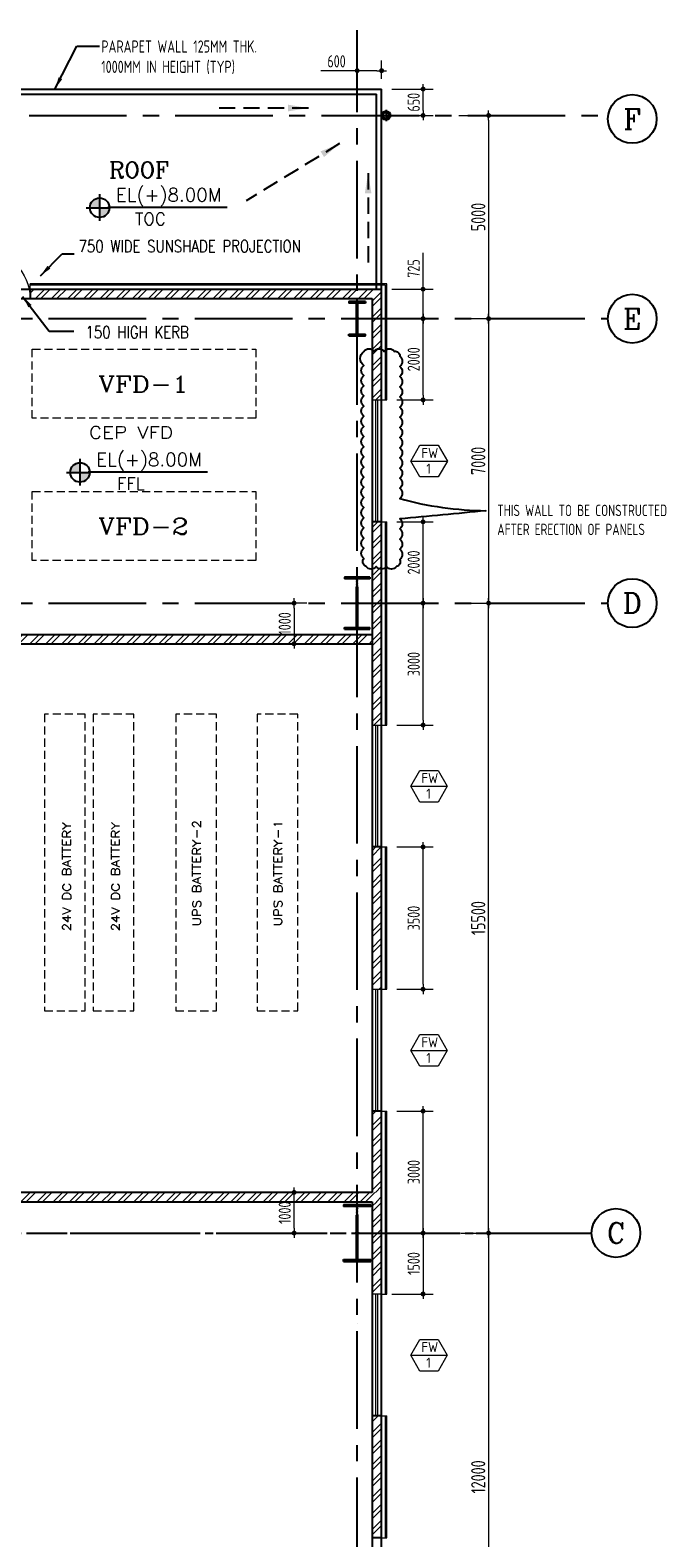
# Model space of a CAD drawing. Extents: x 18893 to 3351893, y -610358 to 406739.
# Tile 82 of 120: x 514156 to 529607, y 133774 to 170873. Entities that reach past the tile are written whole.
import ezdxf
from ezdxf.enums import TextEntityAlignment as Align

# ---------------------------------------------------------------- set-up
doc = ezdxf.new("R2010")
doc.units = 0
doc.header["$LTSCALE"] = 800
doc.header["$MEASUREMENT"] = 0
for name, pattern in [('1 NORTH ELEVATION$0$NORTH ELEVATION$0$HIDDEN', [0.375, 0.25, -0.125]), ('CENTER', [2, 1.25, -0.25, 0.25, -0.25]), ('CENTER2', [1.125, 0.75, -0.125, 0.125, -0.125]), ('DASHED', [0.75, 0.5, -0.25]), ('HIDDEN', [0.375, 0.25, -0.125])]:
    doc.linetypes.add(name, pattern=pattern)
doc.layers.get('0').update_dxf_attribs({"linetype": 'CONTINUOUS'})
for name, color, linetype in [('0-7-COL', 2, 'CENTER'), ('CL', 2, 'CENTER2'), ('COL', 1, 'CENTER'), ('GRID', 8, 'CENTER'), ('RAINWATER', 2, 'CONTINUOUS'), ('WALL', 6, 'CONTINUOUS')]:
    doc.layers.add(name, color=color, linetype=linetype)
for name, color, linetype, lineweight in [('2CON', 1, 'CONTINUOUS', 13), ('A-CUT OUT', 3, 'CONTINUOUS', 30), ('A-WIN TAG', 3, 'CONTINUOUS', 13), ('ARROW', 3, 'CONTINUOUS', 13), ('CHAJJA PROJECTION', 2, 'DASHED', 5), ('CLAD-1', 3, 'CONTINUOUS', 15), ('DIM', 4, 'CONTINUOUS', 13), ('dimension line', 4, 'CONTINUOUS', 15), ('DOOR', 235, 'CONTINUOUS', 13), ('EQUPT', 251, 'HIDDEN', 9), ('STAIR', 4, 'CONTINUOUS', 13), ('T', 3, 'CONTINUOUS', 15), ('TEXT', 3, 'CONTINUOUS', 15), ('WALL HATCH', 251, 'CONTINUOUS', 13), ('WIN', 31, 'CONTINUOUS', 13)]:
    doc.layers.add(name, color=color, linetype=linetype, lineweight=lineweight)
doc.styles.add('ROMANC', font='romanc')
doc.styles.add('ROMANS', font='ISO9.shx', dxfattribs={"width": 0.8})
doc.styles.add('S3', font='ROMANS1.SHX', dxfattribs={"width": 0.8})
doc.styles.add('SIMPLEX-25', font='simplex.shx')
doc.styles.get("Standard").update_dxf_attribs({"font": 'ISO9'})
doc.dimstyles.new('barka', dxfattribs={"dimscale": 100, "dimtxt": 3.5, "dimasz": 1.2, "dimexe": 2.5, "dimexo": 2.5, "dimgap": 0.8, "dimtad": 1, "dimdsep": 46, "dimtxsty": 'ROMANS', "dimblk": 'DDOT1', "dimcen": 0, "dimclrd": 256, "dimclre": 256, "dimclrt": 2, "dimadec": 0, "dimazin": 2, "dimtp": 0.1, "dimtm": 0.1, "dimtfac": 0.71, "dimtmove": 2, "dimatfit": 3, "dimfxl": 0, "dimlwd": -1, "dimlwe": -1, "dimarcsym": 0})
doc.dimstyles.new('barka INTERNAL DIM', dxfattribs={"dimscale": 100, "dimtxt": 3, "dimasz": 1.2, "dimexe": 2.5, "dimexo": 2.5, "dimgap": 0.8, "dimtad": 1, "dimdsep": 46, "dimtxsty": 'ROMANS', "dimblk": 'DDOT1', "dimcen": 0, "dimclrd": 256, "dimclre": 256, "dimclrt": 2, "dimadec": 0, "dimazin": 2, "dimtp": 0.1, "dimtm": 0.1, "dimtfac": 0.71, "dimtmove": 2, "dimatfit": 3, "dimfxl": 0, "dimlwd": -1, "dimlwe": -1, "dimarcsym": 0})
doc.dimstyles.new('MAIN', dxfattribs={"dimtxt": 350, "dimasz": 250, "dimexe": 20, "dimexo": 20, "dimgap": 100, "dimtad": 1, "dimdec": 0, "dimzin": 0, "dimdsep": 46, "dimtxsty": 'ROMANS', "dimcen": 0.09, "dimclrd": 256, "dimclre": 9, "dimclrt": 256, "dimadec": 0, "dimazin": 0, "dimtfac": 1, "dimtdec": 0, "dimtofl": 0, "dimtmove": 0, "dimatfit": 3, "dimfxl": 0, "dimtolj": 1, "dimtzin": 0, "dimarcsym": 0})
doc.dimstyles.new('SET.DIM.', dxfattribs={"dimtxt": 375, "dimasz": 300, "dimexe": 50, "dimexo": 100, "dimgap": 100, "dimtad": 1, "dimdec": 0, "dimzin": 0, "dimdsep": 46, "dimtxsty": 'Standard', "dimcen": 0.09, "dimclrt": 2, "dimadec": 0, "dimazin": 0, "dimtfac": 1, "dimtdec": 0, "dimtofl": 0, "dimtmove": 2, "dimatfit": 3, "dimfxl": 0, "dimtolj": 1, "dimtzin": 0, "dimarcsym": 0})
doc.dimstyles.get("Standard").update_dxf_attribs({"dimtxt": 0.18, "dimasz": 0.18, "dimexe": 0.18, "dimexo": 0.0625, "dimgap": 0.09, "dimtad": 0, "dimtih": 1, "dimtoh": 1, "dimdec": 4, "dimzin": 0, "dimdsep": 46, "dimtxsty": 'Standard', "dimcen": 0.09, "dimadec": 0, "dimazin": 0, "dimtfac": 1, "dimtdec": 4, "dimtofl": 0, "dimtmove": 0, "dimatfit": 3, "dimfxl": 0, "dimtolj": 1, "dimtzin": 0, "dimarcsym": 0})

# ---------------------------------------------------------------- blocks, each defined once
blk = doc.blocks.new('A$C14326149')
at = {"layer": 'COL'}
h = blk.add_hatch(dxfattribs=at)
h.set_pattern_fill('ANSI31', color=256, scale=100, style=0)
h.paths.add_polyline_path([(310, 640), (0, 640), (0, 600), (310, 600)])
h.paths.add_polyline_path([(0, 600), (0, 640), (-310, 640), (-310, 600)])
h.paths.add_polyline_path([(0, -640), (0, -600), (-310, -600), (-310, -640)])
h.paths.add_polyline_path([(0, -600), (0, -640), (310, -640), (310, -600)])
h.paths.add_polyline_path([(-16, 0), (0, 0), (0, 600), (-16, 600)])
h.paths.add_polyline_path([(0, 0), (16, 0), (16, 600), (0, 600)])
h.paths.add_polyline_path([(16, 0), (0, 0), (0, -600), (16, -600)])
h.paths.add_polyline_path([(-16, -600), (0, -600), (0, 0), (-16, 0)])
for p, q in [((310, 640), (-310, 640)), ((-310, 640), (-310, 600)), ((310, 600), (-310, 600)), ((-16, -600), (-16, 600)), ((16, -600), (16, 600)), ((310, 640), (310, 600)), ((-310, -600), (310, -600)), ((-310, -640), (-310, -600)), ((-310, -640), (310, -640)), ((310, -640), (310, -600))]:
    blk.add_line(p, q, dxfattribs=at)
at = {"layer": 'COL', "color": 2}
for p, q in [((0, -672), (0, 672)), ((44, 0), (-44, 0))]:
    blk.add_line(p, q, dxfattribs=at)
blk = doc.blocks.new('DDOT1')
blk.add_line((-1, 0), (1, 0))
at = {"const_width": 0.5}
blk.add_lwpolyline([(-0.25, 0, 1), (0.25, 0, 1)], format="xyb", close=True, dxfattribs=at)
blk = doc.blocks.new('*D248')
at = {"layer": 'dimension line'}
for p, q in [((524710, 168774), (525691, 168774)), ((525441, 168654), (525441, 163894)), ((524710, 163774), (525691, 163774))]:
    blk.add_line(p, q, dxfattribs=at)
at = {"layer": 'dimension line', "xscale": 119.9999999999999, "yscale": 119.9999999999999, "zscale": 119.9999999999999}
for p, rotation in [((525441, 168774), 90), ((525441, 163774), 270)]:
    blk.add_blockref('DDOT1', p, dxfattribs=dict(at, rotation=rotation))
at = {"layer": 'dimension line', "color": 2, "insert": (525186, 166274), "char_height": 350, "attachment_point": 5, "rotation": 90, "style": 'ROMANS'}
blk.add_mtext('5000', dxfattribs=at)
blk = doc.blocks.new('*D249')
at = {"layer": 'dimension line'}
for p, q in [((524760, 156774), (525691, 156774)), ((525441, 141394), (525441, 156654)), ((524760, 141274), (525691, 141274))]:
    blk.add_line(p, q, dxfattribs=at)
at = {"layer": 'dimension line', "xscale": 119.9999999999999, "yscale": 119.9999999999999, "zscale": 119.9999999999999}
for p, rotation in [((525441, 156774), 90), ((525441, 141274), 270)]:
    blk.add_blockref('DDOT1', p, dxfattribs=dict(at, rotation=rotation))
at = {"layer": 'dimension line', "color": 2, "insert": (525186, 149024), "char_height": 350, "attachment_point": 5, "rotation": 90, "style": 'ROMANS'}
blk.add_mtext('15500', dxfattribs=at)
blk = doc.blocks.new('*D250')
at = {"layer": 'dimension line'}
blk.add_line((525441, 141154), (525441, 129394), dxfattribs=at)
at = {"layer": 'dimension line', "xscale": 119.9999999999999, "yscale": 119.9999999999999, "zscale": 119.9999999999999}
for p, rotation in [((525441, 141274), 90), ((525441, 129274), 270)]:
    blk.add_blockref('DDOT1', p, dxfattribs=dict(at, rotation=rotation))
at = {"layer": 'dimension line', "color": 2, "insert": (525186, 135274), "char_height": 350, "attachment_point": 5, "rotation": 90, "style": 'ROMANS'}
blk.add_mtext('12000', dxfattribs=at)
blk = doc.blocks.new('*D254')
at = {"layer": 'dimension line'}
for p, q in [((524710, 163774), (525691, 163774)), ((525441, 163654), (525441, 156894))]:
    blk.add_line(p, q, dxfattribs=at)
at = {"layer": 'dimension line', "xscale": 119.9999999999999, "yscale": 119.9999999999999, "zscale": 119.9999999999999}
for p, rotation in [((525441, 163774), 90), ((525441, 156774), 270)]:
    blk.add_blockref('DDOT1', p, dxfattribs=dict(at, rotation=rotation))
at = {"layer": 'dimension line', "color": 2, "insert": (525186, 160274), "char_height": 350, "attachment_point": 5, "rotation": 90, "style": 'ROMANS'}
blk.add_mtext('7000', dxfattribs=at)
blk = doc.blocks.new('e row column')
at = {"layer": 'COL'}
h = blk.add_hatch(dxfattribs=at)
h.set_pattern_fill('ANSI31', color=256, scale=100, style=0)
h.paths.add_polyline_path([(-205, -385), (205, -385), (205, -425), (-205, -425)])
h.paths.add_polyline_path([(205, 425), (205, 385), (-205, 385), (-205, 425)])
edge = h.paths.add_edge_path()
edge.add_line((-16, -385), (-16, 385))
edge.add_line((16, -385), (16, 385))
for p, q in [((205, 425), (-205, 425)), ((-205, 425), (-205, 385)), ((205, 385), (-205, 385)), ((-16, -385), (-16, 385)), ((16, -385), (16, 385)), ((205, 425), (205, 385)), ((-205, -385), (205, -385)), ((-205, -425), (-205, -385)), ((-205, -425), (205, -425)), ((205, -425), (205, -385))]:
    blk.add_line(p, q, dxfattribs=at)
at = {"layer": 'COL', "color": 2}
for p, q in [((0, -475), (0, 475)), ((44, 0), (-44, 0))]:
    blk.add_line(p, q, dxfattribs=at)
blk = doc.blocks.new('*D380')
at = {"layer": 'DIM'}
for p, q in [((523828, 164499), (523828, 165396)), ((523057, 164499), (524078, 164499)), ((523828, 163894), (523828, 164379)), ((523057, 163774), (524078, 163774))]:
    blk.add_line(p, q, dxfattribs=at)
at = {"layer": 'DIM', "xscale": 119.9999999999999, "yscale": 119.9999999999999, "zscale": 119.9999999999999}
for p, rotation in [((523828, 164499), 90), ((523828, 163774), 270)]:
    blk.add_blockref('DDOT1', p, dxfattribs=dict(at, rotation=rotation))
at = {"layer": 'DIM', "color": 2, "insert": (523598, 165008), "char_height": 300, "attachment_point": 5, "rotation": 90, "style": 'ROMANS'}
blk.add_mtext('725', dxfattribs=at)
blk = doc.blocks.new('*D381')
at = {"layer": 'DIM'}
for p, q in [((520967, 156774), (520403, 156774)), ((520653, 156654), (520653, 155894)), ((520967, 155774), (520403, 155774))]:
    blk.add_line(p, q, dxfattribs=at)
at = {"layer": 'DIM', "xscale": 119.9999999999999, "yscale": 119.9999999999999, "zscale": 119.9999999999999}
for p, rotation in [((520653, 156774), 90), ((520653, 155774), 270)]:
    blk.add_blockref('DDOT1', p, dxfattribs=dict(at, rotation=rotation))
at = {"layer": 'DIM', "color": 2, "insert": (520423, 156274), "char_height": 300, "attachment_point": 5, "rotation": 90, "style": 'ROMANS'}
blk.add_mtext('1000', dxfattribs=at)
blk = doc.blocks.new('*D382')
at = {"layer": 'DIM'}
for p, q in [((520967, 142274), (520403, 142274)), ((520653, 141394), (520653, 142154)), ((520959, 141274), (520403, 141274))]:
    blk.add_line(p, q, dxfattribs=at)
at = {"layer": 'DIM', "xscale": 119.9999999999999, "yscale": 119.9999999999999, "zscale": 119.9999999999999}
for p, rotation in [((520653, 142274), 90), ((520653, 141274), 270)]:
    blk.add_blockref('DDOT1', p, dxfattribs=dict(at, rotation=rotation))
at = {"layer": 'DIM', "color": 2, "insert": (520423, 141774), "char_height": 300, "attachment_point": 5, "rotation": 90, "style": 'ROMANS'}
blk.add_mtext('1000', dxfattribs=at)
blk = doc.blocks.new('*D383')
at = {"layer": 'DIM'}
for p, q in [((523057, 141274), (524078, 141274)), ((523828, 141154), (523828, 139894)), ((523057, 139774), (524078, 139774))]:
    blk.add_line(p, q, dxfattribs=at)
at = {"layer": 'DIM', "xscale": 119.9999999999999, "yscale": 119.9999999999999, "zscale": 119.9999999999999}
for p, rotation in [((523828, 141274), 90), ((523828, 139774), 270)]:
    blk.add_blockref('DDOT1', p, dxfattribs=dict(at, rotation=rotation))
at = {"layer": 'DIM', "color": 2, "insert": (523598, 140524), "char_height": 300, "attachment_point": 5, "rotation": 90, "style": 'ROMANS'}
blk.add_mtext('1500', dxfattribs=at)
blk = doc.blocks.new('*D394')
at = {"layer": 'DIM'}
for p, q in [((523185, 144274), (524078, 144274)), ((523828, 141394), (523828, 144154)), ((523057, 141274), (524078, 141274))]:
    blk.add_line(p, q, dxfattribs=at)
at = {"layer": 'DIM', "xscale": 119.9999999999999, "yscale": 119.9999999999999, "zscale": 119.9999999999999}
for p, rotation in [((523828, 144274), 90), ((523828, 141274), 270)]:
    blk.add_blockref('DDOT1', p, dxfattribs=dict(at, rotation=rotation))
at = {"layer": 'DIM', "color": 2, "insert": (523598, 142774), "char_height": 300, "attachment_point": 5, "rotation": 90, "style": 'ROMANS'}
blk.add_mtext('3000', dxfattribs=at)
blk = doc.blocks.new('*D395')
at = {"layer": 'DIM'}
for p, q in [((523185, 150774), (524078, 150774)), ((523828, 147394), (523828, 150654)), ((523185, 147274), (524078, 147274))]:
    blk.add_line(p, q, dxfattribs=at)
at = {"layer": 'DIM', "xscale": 119.9999999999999, "yscale": 119.9999999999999, "zscale": 119.9999999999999}
for p, rotation in [((523828, 150774), 90), ((523828, 147274), 270)]:
    blk.add_blockref('DDOT1', p, dxfattribs=dict(at, rotation=rotation))
at = {"layer": 'DIM', "color": 2, "insert": (523598, 149024), "char_height": 300, "attachment_point": 5, "rotation": 90, "style": 'ROMANS'}
blk.add_mtext('3500', dxfattribs=at)
blk = doc.blocks.new('*D396')
at = {"layer": 'DIM'}
for p, q in [((523185, 156774), (524078, 156774)), ((523828, 153894), (523828, 156654)), ((523185, 153774), (524078, 153774))]:
    blk.add_line(p, q, dxfattribs=at)
at = {"layer": 'DIM', "xscale": 119.9999999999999, "yscale": 119.9999999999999, "zscale": 119.9999999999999}
for p, rotation in [((523828, 156774), 90), ((523828, 153774), 270)]:
    blk.add_blockref('DDOT1', p, dxfattribs=dict(at, rotation=rotation))
at = {"layer": 'DIM', "color": 2, "insert": (523598, 155274), "char_height": 300, "attachment_point": 5, "rotation": 90, "style": 'ROMANS'}
blk.add_mtext('3000', dxfattribs=at)
blk = doc.blocks.new('*D397')
at = {"layer": 'DIM'}
for p, q in [((523185, 158774), (524078, 158774)), ((523828, 156894), (523828, 158654)), ((523185, 156774), (524078, 156774))]:
    blk.add_line(p, q, dxfattribs=at)
at = {"layer": 'DIM', "xscale": 119.9999999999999, "yscale": 119.9999999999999, "zscale": 119.9999999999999}
for p, rotation in [((523828, 158774), 90), ((523828, 156774), 270)]:
    blk.add_blockref('DDOT1', p, dxfattribs=dict(at, rotation=rotation))
at = {"layer": 'DIM', "color": 2, "insert": (523598, 157774), "char_height": 300, "attachment_point": 5, "rotation": 90, "style": 'ROMANS'}
blk.add_mtext('2000', dxfattribs=at)
blk = doc.blocks.new('*D398')
at = {"layer": 'DIM'}
for p, q in [((523185, 163774), (524078, 163774)), ((523828, 161894), (523828, 163654)), ((523185, 161774), (524078, 161774))]:
    blk.add_line(p, q, dxfattribs=at)
at = {"layer": 'DIM', "xscale": 119.9999999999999, "yscale": 119.9999999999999, "zscale": 119.9999999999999}
for p, rotation in [((523828, 163774), 90), ((523828, 161774), 270)]:
    blk.add_blockref('DDOT1', p, dxfattribs=dict(at, rotation=rotation))
at = {"layer": 'DIM', "color": 2, "insert": (523598, 162774), "char_height": 300, "attachment_point": 5, "rotation": 90, "style": 'ROMANS'}
blk.add_mtext('2000', dxfattribs=at)
blk = doc.blocks.new('PL-FFL2')
at = {"layer": 'A-CUT OUT'}
h = blk.add_hatch(color=7, dxfattribs=at)
h.paths.add_polyline_path([(3.09, 1.96, 0.414214), (1.09, -0.04), (3.09, -0.04)])
h.paths.add_polyline_path([(5.09, -0.04), (3.09, -0.04), (3.09, -2.04, 0.414214)])
at = {"color": 1, "linetype": 'Continuous'}
for p, q in [((3.09, 2.74), (3.09, -2.74)), ((29.24, 0), (4.78, 0)), ((4.78, 0), (5.09, 0)), ((0.31, -0.04), (5.09, -0.04))]:
    blk.add_line(p, q, dxfattribs=at)
blk.add_circle((3.09, -0.04), 2, dxfattribs=at)
at = {"layer": 'TEXT', "color": 4, "linetype": 'Continuous'}
blk.add_attdef('EL(+)', text='', height=2.75, dxfattribs=at).set_placement((18.98, 2.4), align=Align.MIDDLE)
at = {"layer": 'TEXT', "color": 3, "linetype": 'Continuous'}
blk.add_attdef('XXX', text='', height=2.5, dxfattribs=at).set_placement((18.44, -3.52), align=Align.MIDDLE)
blk = doc.blocks.new('*D517')
at = {"layer": 'DIM'}
for p, q in [((523057, 169424), (524078, 169424)), ((523828, 168894), (523828, 169304)), ((522932, 168774), (524078, 168774))]:
    blk.add_line(p, q, dxfattribs=at)
at = {"layer": 'DIM', "xscale": 119.9999999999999, "yscale": 119.9999999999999, "zscale": 119.9999999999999}
for p, rotation in [((523828, 169424), 90), ((523828, 168774), 270)]:
    blk.add_blockref('DDOT1', p, dxfattribs=dict(at, rotation=rotation))
at = {"layer": 'DIM', "color": 2, "insert": (523598, 169099), "char_height": 300, "attachment_point": 5, "rotation": 90, "style": 'ROMANS'}
blk.add_mtext('650', dxfattribs=at)
blk = doc.blocks.new('*D518')
at = {"layer": 'DIM'}
for p, q in [((522207, 169549), (522207, 170126)), ((522807, 169674), (522807, 170126)), ((522207, 169876), (521309, 169876)), ((522687, 169876), (522327, 169876))]:
    blk.add_line(p, q, dxfattribs=at)
at = {"layer": 'DIM', "xscale": 119.9999999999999, "yscale": 119.9999999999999, "zscale": 119.9999999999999, "rotation": 180}
blk.add_blockref('DDOT1', (522207, 169876), dxfattribs=at)
at = {"layer": 'DIM', "xscale": 119.9999999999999, "yscale": 119.9999999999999, "zscale": 119.9999999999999}
blk.add_blockref('DDOT1', (522807, 169876), dxfattribs=at)
at = {"layer": 'DIM', "color": 2, "insert": (521698, 170106), "char_height": 300, "attachment_point": 5, "style": 'ROMANS'}
blk.add_mtext('600', dxfattribs=at)
blk = doc.blocks.new('SERVICE BUILDING-ARCH$0$dd1')
at = {"layer": 'DOOR'}
blk.add_lwpolyline([(-1000, 975), (0, 975), (0, 1000), (-1000, 1000)], close=True, dxfattribs=at)
blk.add_arc((13, 1014), 1014, 182.2093, 269.2412, dxfattribs=at)

msp = doc.modelspace()

# ---------------------------------------------------------------- hatches: boundary and pattern name
at = {"layer": 'WALL HATCH'}
h = msp.add_hatch(dxfattribs=at)
h.set_pattern_fill('ANSI32', color=256, scale=750, style=0)
h.paths.add_polyline_path([(522576.54, 153773.94), (522806.54, 153773.94), (522806.54, 158773.94), (522576.54, 158773.94)])
h.paths.add_polyline_path([(522806.54, 144273.93), (522576.54, 144273.93), (522576.54, 142273.93), (522806.54, 142273.93), (522806.54, 150773.94), (522576.54, 150773.94), (522576.54, 147273.93), (522806.54, 147273.93)])
h.paths.add_polyline_path([(514156.15, 164498.93), (514156.15, 164268.93), (522576.54, 164268.93), (522576.54, 161773.94), (522806.54, 161773.94), (522806.54, 164498.93)])
h.paths.add_polyline_path([(512956.16, 164268.93), (512956.14, 164498.93), (500606.54, 164498.93), (500606.54, 158828.93), (500836.54, 158828.93), (500836.54, 164268.93)])
h = msp.add_hatch(dxfattribs=at)
h.set_pattern_fill('ANSI32', color=256, scale=750, style=0)
h.paths.add_polyline_path([(522576.54, 156003.93), (507936.54, 156003.93), (507936.54, 157223.91), (507706.54, 157223.91), (507706.54, 155773.93), (522576.54, 155773.93)])
h = msp.add_hatch(dxfattribs=at)
h.set_pattern_fill('ANSI32', color=256, scale=750, style=0)
h.set_pattern_definition([(45, (-10, 6e-06), (-198.87378, 198.87378), []), (45, (122.6, 6e-06), (-198.87378, 198.87378), [])])
h.paths.add_polyline_path([(508706.2, 142273.93), (508706.2, 142043.93), (522566.55, 142043.93), (522566.55, 142043.93), (522806.54, 142043.93), (522806.54, 142273.93)])
h = msp.add_hatch(dxfattribs=at)
h.set_pattern_fill('ANSI32', color=256, scale=750, style=0)
h.paths.add_polyline_path([(522806.54, 142043.93), (522576.54, 142043.93), (522576.54, 141273.93), (522806.54, 141273.93)])
h.paths.add_polyline_path([(522576.54, 139773.93), (522806.54, 139773.93), (522806.54, 141273.93), (522576.54, 141273.93), (522576.54, 128513.93), (522806.54, 128513.93), (522806.54, 130773.93), (522576.54, 130773.93), (522576.54, 133773.93), (522806.54, 133773.93), (522806.54, 136773.93), (522576.54, 136773.93)])

# ---------------------------------------------------------------- linework, layer by layer
at = {"flags": 128}
msp.add_lwpolyline([(522371.23, 162967.77, -0.52056705), (522621.23, 162967.77, -0.52056705), (522871.23, 162967.77, -0.52056705), (523121.23, 162967.77, -0.52056705), (523252.27, 162848.82, -0.52056705), (523252.27, 162598.82, -0.52056705), (523252.27, 162348.82, -0.52056705), (523252.27, 162098.82, -0.52056705), (523252.27, 161848.82, -0.52056705), (523252.27, 161598.82, -0.52056705), (523252.27, 161348.82, -0.52056705), (523252.27, 161098.82, -0.52056705), (523252.27, 160848.82, -0.52056705), (523252.27, 160598.82, -0.52056705), (523252.27, 160348.82, -0.52056705), (523252.27, 160098.82, -0.52056705), (523252.27, 159848.82, -0.52056705), (523252.27, 159598.82, -0.52056705), (523252.27, 159348.82, 0.06602353), (525376.46, 159048.56, -0.00448869), (523252.27, 158848.82, -0.52056705), (523252.27, 158598.82, -0.52056705), (523252.27, 158348.82, -0.52056705), (523252.27, 158098.82, -0.52056705), (523252.27, 157848.82, -0.52056705), (523174.43, 157676.66, -0.52056705), (522924.43, 157676.66, -0.52056705), (522674.43, 157676.66, -0.52056705), (522424.43, 157676.66, -0.52056705), (522371.23, 157873.45, -0.52056705), (522371.23, 158123.45, -0.52056705), (522371.23, 158373.45, -0.52056705), (522371.23, 158623.45, -0.52056705), (522371.23, 158873.45, -0.52056705), (522371.23, 159123.45, -0.52056705), (522371.23, 159373.45, -0.52056705), (522371.23, 159623.45, -0.52056705), (522371.23, 159873.45, -0.52056705), (522371.23, 160123.45, -0.52056705), (522371.23, 160373.45, -0.52056705), (522371.23, 160623.45, -0.52056705), (522371.23, 160873.45, -0.52056705), (522371.23, 161123.45, -0.52056705), (522371.23, 161373.45, -0.52056705), (522371.23, 161623.45, -0.52056705), (522371.23, 161873.45, -0.52056705), (522371.23, 162123.45, -0.52056705), (522371.23, 162373.45, -0.52056705), (522371.23, 162623.45, -0.52056705)], format="xyb", close=True, dxfattribs=at)
msp.add_circle((522916.55, 168773.68), 75)
at = {"layer": '0-7-COL', "linetype": 'Continuous'}
for centre in [(528976.64, 168688.32), (528976.64, 163773.61), (528976.64, 156773.93), (528575.25, 141273.93)]:
    msp.add_circle(centre, 600, dxfattribs=at)
at = {"layer": '2CON'}
for p, q in [((523525.63, 160268.04), (524425.63, 160268.04)), ((523524.99, 152268.04), (524424.99, 152268.04)), ((523524.06, 145768.04), (524424.06, 145768.04)), ((523524.06, 138268.03), (524424.06, 138268.03))]:
    msp.add_line(p, q, dxfattribs=at)
at = {"layer": 'A-WIN TAG'}
for points in [[(524200.63, 160657.75), (524425.63, 160268.04), (524200.63, 159878.33), (523750.63, 159878.33), (523525.63, 160268.04), (523750.63, 160657.75)], [(524199.99, 152657.75), (524424.99, 152268.04), (524199.99, 151878.33), (523749.99, 151878.33), (523524.99, 152268.04), (523749.99, 152657.75)], [(524199.06, 146157.75), (524424.06, 145768.04), (524199.06, 145378.33), (523749.06, 145378.33), (523524.06, 145768.04), (523749.06, 146157.75)], [(524199.06, 138657.74), (524424.06, 138268.03), (524199.06, 137878.32), (523749.06, 137878.32), (523524.06, 138268.03), (523749.06, 138657.74)]]:
    msp.add_lwpolyline(points, close=True, dxfattribs=at)
at = {"layer": 'CHAJJA PROJECTION', "ltscale": 0.5, "const_width": 2}
msp.add_lwpolyline([(512706.78, 164498.93), (512707.43, 165248.93), (514407.14, 165248.92), (514407.14, 164498.93)], dxfattribs=at)
at = {"layer": 'CL'}
for p, q in [((522916.55, 168911.25), (522916.55, 168636.11)), ((522776.64, 168773.68), (523056.46, 168773.68))]:
    msp.add_line(p, q, dxfattribs=at)
at = {"layer": 'CLAD-1'}
for p, q in [((514156.15, 164498.93), (514156.15, 164626.93)), ((522806.54, 161773.94), (522934.54, 161773.94)), ((522806.54, 158773.94), (522934.54, 158773.94)), ((522806.54, 153773.94), (522934.54, 153773.94)), ((522806.54, 150773.94), (522934.54, 150773.94)), ((522806.54, 147273.94), (522934.54, 147273.94)), ((522806.54, 144273.94), (522934.54, 144273.94)), ((522806.54, 139773.93), (522934.54, 139773.93)), ((522806.54, 136773.93), (522934.54, 136773.93)), ((522806.54, 133773.93), (522934.54, 133773.93))]:
    msp.add_line(p, q, dxfattribs=at)
at = {"layer": 'CLAD-1', "flags": 128}
for points in [[(522934.54, 161773.94), (522934.54, 164626.93), (514156.15, 164626.93)], [(522906.54, 161773.94), (522906.54, 164598.93), (514156.15, 164598.93)], [(522906.54, 153773.94), (522906.54, 158773.94)], [(522934.54, 153773.94), (522934.54, 158773.94)], [(522906.54, 147273.94), (522906.54, 150773.94)], [(522934.54, 147273.94), (522934.54, 150773.94)], [(522906.54, 139773.93), (522906.54, 140183.93), (522906.54, 140183.93), (522906.54, 144273.94)], [(522934.54, 139773.93), (522934.54, 140155.93), (522934.54, 140155.93), (522934.54, 144273.94)], [(522906.54, 133773.93), (522906.54, 136773.93)], [(522934.54, 133773.93), (522934.54, 136773.93)]]:
    msp.add_lwpolyline(points, dxfattribs=at)
at = {"layer": 'EQUPT'}
for points in [[(519709.9, 163022.9), (519709.9, 161322.9), (514209.9, 161322.9), (514209.9, 163022.9)], [(519709.9, 159522.9), (519709.9, 157822.9), (514209.9, 157822.9), (514209.9, 159522.9)], [(515510.9, 146743.93), (515510.9, 154040.93), (514510.9, 154040.93), (514510.9, 146743.93)], [(516710.9, 146743.93), (516710.9, 154040.93), (515710.9, 154040.93), (515710.9, 146743.93)], [(518742.54, 146743.93), (518742.54, 154040.93), (517742.54, 154040.93), (517742.54, 146743.93)], [(520742.54, 146743.93), (520742.54, 154040.93), (519742.54, 154040.93), (519742.54, 146743.93)]]:
    msp.add_lwpolyline(points, close=True, dxfattribs=at)
at = {"layer": 'GRID', "linetype": 'CENTER2', "ltscale": 4}
for p, q in [((522206.54, 96857.44), (522206.54, 170872.9)), ((499728.02, 168773.93), (528382.77, 168773.93)), ((496611.09, 163773.93), (528376.64, 163773.93)), ((496611.09, 156773.93), (528376.64, 156773.93)), ((489938.34, 141273.93), (527975.25, 141273.93))]:
    msp.add_line(p, q, dxfattribs=at)
at = {"layer": 'GRID'}
msp.add_line((421265.22, 141273.93), (527975.25, 141273.93), dxfattribs=at)
at = {"layer": 'RAINWATER'}
msp.add_circle((522916.55, 168773.68), 110, dxfattribs=at)
at = {"layer": 'STAIR'}
msp.add_line((514156.15, 164268.93), (512956.16, 164268.93), dxfattribs=at)
at = {"layer": 'WALL'}
for p, q in [((500606.54, 169423.93), (522806.54, 169423.93)), ((511616.54, 169298.93), (522681.54, 169298.93)), ((522681.54, 164498.93), (522681.54, 169298.93)), ((522806.54, 128513.93), (522806.54, 169423.93)), ((500606.54, 164498.93), (522806.54, 164498.93)), ((514156.15, 164498.93), (514156.15, 164268.93)), ((500836.54, 164268.93), (522576.54, 164268.93)), ((522576.54, 164268.93), (522576.54, 142273.93)), ((522806.54, 158773.94), (522576.54, 158773.94)), ((507936.54, 156003.93), (522576.54, 156003.93)), ((519642.45, 156003.9), (519654.69, 156003.9)), ((507706.54, 155773.93), (522576.54, 155773.93)), ((522806.54, 150773.94), (522576.54, 150773.94)), ((522806.54, 144273.94), (522576.54, 144273.94)), ((522576.54, 142273.93), (508706.2, 142273.93)), ((508706.2, 142043.93), (522576.54, 142043.93)), ((522576.54, 142043.93), (522576.54, 128513.93)), ((522206.87, 139043.93), (522208.47, 139043.93)), ((522206.87, 139043.93), (522208.47, 139043.93)), ((522806.54, 136773.93), (522576.54, 136773.93)), ((522806.54, 133773.93), (522576.54, 133773.93))]:
    msp.add_line(p, q, dxfattribs=at)
at = {"layer": 'WIN'}
for p, q in [((522666.54, 158773.94), (522666.54, 161773.94)), ((522716.54, 158773.94), (522716.54, 161773.94)), ((522666.54, 150773.94), (522666.54, 153773.94)), ((522716.54, 150773.94), (522716.54, 153773.94)), ((522666.54, 144273.94), (522666.54, 147273.94)), ((522716.54, 144273.94), (522716.54, 147273.94)), ((522666.54, 136773.93), (522666.54, 139773.93)), ((522716.54, 136773.93), (522716.54, 139773.93))]:
    msp.add_line(p, q, dxfattribs=at)
for points in [[(522576.54, 161773.94), (522806.54, 161773.94), (522806.54, 158773.94), (522576.54, 158773.94)], [(522576.54, 153773.94), (522806.54, 153773.94), (522806.54, 150773.94), (522576.54, 150773.94)], [(522576.54, 147273.93), (522806.54, 147273.93), (522806.54, 144273.93), (522576.54, 144273.93)], [(522806.54, 139773.93), (522576.54, 139773.93), (522576.54, 136773.93), (522806.54, 136773.93)], [(522806.54, 130773.93), (522576.54, 130773.93), (522576.54, 133773.93), (522806.54, 133773.93)]]:
    msp.add_lwpolyline(points, close=True, dxfattribs=at)

# ---------------------------------------------------------------- block references
at = {"color": 6}
ref = msp.add_blockref('PL-FFL2', (515494.87, 166508.67), dxfattribs=dict(at, xscale=120, yscale=120, zscale=120))
ref.add_attrib('XXX', 'TOC', dxfattribs={"color": 3, "linetype": 'Continuous', "height": 300, "style": 'SIMPLEX-25'}).set_placement((517117.35, 166228.23), align=Align.MIDDLE)
ref.add_attrib('EL(+)', 'EL(+)8.00M', dxfattribs={"color": 4, "linetype": 'Continuous', "height": 330, "style": 'SIMPLEX-25'}).set_placement((517565.98, 166796.32), align=Align.MIDDLE)
msp.add_blockref('e row column', (522206.54, 163773.93))
ref = msp.add_blockref('PL-FFL2', (515012.58, 159995.06), dxfattribs=dict(at, xscale=120, yscale=120, zscale=120))
ref.add_attrib('XXX', 'FFL', dxfattribs={"color": 3, "linetype": 'Continuous', "height": 300, "style": 'SIMPLEX-25'}).set_placement((516635.05, 159714.62), align=Align.MIDDLE)
ref.add_attrib('EL(+)', 'EL(+)8.00M', dxfattribs={"color": 4, "linetype": 'Continuous', "height": 330, "style": 'SIMPLEX-25'}).set_placement((517083.68, 160282.71), align=Align.MIDDLE)
at = {"layer": 'COL'}
msp.add_blockref('A$C14326149', (522206.54, 156773.93), dxfattribs=at)
at = {"layer": 'COL', "xscale": 1.09090909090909, "yscale": 1.09090909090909, "zscale": 1.09090909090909}
msp.add_blockref('A$C14326149', (522206.54, 141273.93), dxfattribs=at)
msp.add_blockref('A$C14326149', (522206.54, 141273.93), dxfattribs=at)
at = {"layer": 'DOOR', "xscale": -1.2, "yscale": 1.199999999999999, "zscale": 1.199999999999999, "rotation": 90.0084072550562}
msp.add_blockref('SERVICE BUILDING-ARCH$0$dd1', (514156.16, 164269.11), dxfattribs=at)

# ---------------------------------------------------------------- texts
at = {"layer": '0-7-COL', "color": 4, "linetype": 'Continuous', "style": 'ROMANC'}
for s, p in [('F', (528976.64, 168688.32)), ('E', (528976.64, 163773.61)), ('D', (528976.64, 156773.93)), ('C', (528575.25, 141273.93))]:
    msp.add_text(s, height=500, dxfattribs=at).set_placement(p, align=Align.MIDDLE)
at = {"layer": 'A-WIN TAG'}
for s, p in [('FW', (523995.33, 160467.98)), ('1', (523964.04, 160082.17)), ('FW', (523994.68, 152467.98)), ('1', (523963.4, 152082.17)), ('FW', (523993.75, 145967.98)), ('1', (523962.47, 145582.17)), ('FW', (523993.75, 138467.97)), ('1', (523962.47, 138082.16))]:
    msp.add_text(s, height=250, dxfattribs=at).set_placement(p, align=Align.MIDDLE)
at = {"layer": 'EQUPT', "style": 'ROMANC', "width": 1.2}
for s, p in [('VFD-1', (515832.89, 161962.29)), ('VFD-2', (515832.89, 158462.29))]:
    msp.add_text(s, height=400, dxfattribs=at).set_placement(p)
for s, p in [('24V DC BATTERY', (515156.65, 148698.51)), ('24V DC BATTERY', (516356.65, 148698.51)), ('UPS BATTERY-2', (518356.65, 148824.51)), ('UPS BATTERY-1', (520356.65, 148824.51))]:
    msp.add_text(s, height=200, rotation=90, dxfattribs=at).set_placement(p)
at = {"layer": 'T'}
for s, style, width, p in [('150 HIGH KERB', 'S3', 0.8, (515520.04, 163290.56)), ('CEP VFD', 'ROMANC', 1.2, (515604.39, 160822.45))]:
    msp.add_text(s, height=300, dxfattribs=dict(at, style=style, width=width)).set_placement(p)
at = {"layer": 'T', "attachment_point": 1}
for s, insert, char_height, width, style in [('{\\W4.45345; }ROOF', (514879.35, 167634.83), 400, 5124.6718, 'ROMANC'), ('750 WIDE SUNSHADE PROJECTION', (515349.06, 165706.99), 300, 5436.5268, 'S3')]:
    msp.add_mtext(s, dxfattribs=dict(at, insert=insert, char_height=char_height, width=width, style=style))
at = {"layer": 'TEXT', "insert": (515907.72, 170620.11, 0), "char_height": 300, "width": 11057.1429, "attachment_point": 1, "style": 'ROMANS'}
msp.add_mtext('PARAPET WALL 125MM THK. \\P1000MM IN HEIGHT (TYP)', dxfattribs=at)
at = {"layer": 'TEXT', "insert": (525654.97, 159195.22), "char_height": 280, "attachment_point": 1, "style": 'ROMANS'}
msp.add_mtext_dynamic_manual_height_columns('THIS WALL TO BE CONSTRUCTED AFTER ERECTION OF PANELS', width=4849.2731, gutter_width=2000, heights=[0], dxfattribs=at)

# ---------------------------------------------------------------- dimensions: what is measured, and where the dimension line sits
at = {"layer": 'DIM'}
dim = msp.add_linear_dim(base=(522206.54, 169876.05), p1=(522806.54, 169423.93), p2=(522206.54, 169298.93), dimstyle='barka INTERNAL DIM', override={"dimdec": 0, "dimtmove": 0}, dxfattribs=at)
dim.commit()
dim.dimension.update_dxf_attribs({"geometry": '*D518', "text_midpoint": (521697.97, 170106.05)})
for base, p1, p2, picture, middle in [((523827.56, 169423.93), (522681.54, 168773.93), (522806.54, 169423.93), '*D517', (523827.56, 169098.93)), ((523827.56, 144273.94), (522806.54, 141273.93), (522934.54, 144273.94), '*D394', (523827.56, 142773.93))]:
    dim = msp.add_linear_dim(base=base, p1=p1, p2=p2, angle=90, dimstyle='barka INTERNAL DIM', override={"dimdec": 0, "dimtmove": 0}, dxfattribs=at)
    dim.commit()
    dim.dimension.update_dxf_attribs({"geometry": picture, "text_midpoint": middle, "dimtype": 160})
for base, p1, p2, picture, middle in [((523827.56, 164498.93), (522806.54, 163773.93), (522806.54, 164498.93), '*D380', (523597.56, 165007.5)), ((523827.56, 163773.94), (522934.55, 161773.94), (522934.55, 163773.94), '*D398', (523597.56, 162773.94)), ((523827.56, 158773.94), (522935.47, 156773.94), (522934.55, 158773.94), '*D397', (523597.56, 157773.94)), ((520652.88, 155773.93), (521217.3, 156773.93), (521217.3, 155773.93), '*D381', (520422.88, 156273.93)), ((523827.56, 156773.94), (522935.47, 153773.94), (522935.47, 156773.94), '*D396', (523597.56, 155273.94)), ((523827.56, 150773.94), (522934.55, 147273.94), (522934.54, 150773.94), '*D395', (523597.56, 149023.94)), ((520652.88, 142273.93), (521208.56, 141273.93), (521217.3, 142273.93), '*D382', (520422.88, 141773.93)), ((523827.56, 139773.93), (522806.54, 141273.93), (522806.54, 139773.93), '*D383', (523597.56, 140523.93))]:
    dim = msp.add_linear_dim(base=base, p1=p1, p2=p2, angle=90, dimstyle='barka INTERNAL DIM', override={"dimdec": 0, "dimtmove": 0}, dxfattribs=at)
    dim.commit()
    dim.dimension.update_dxf_attribs({"geometry": picture, "text_midpoint": middle})
at = {"layer": 'dimension line'}
dim = msp.add_linear_dim(base=(525441.31, 163773.93), p1=(524459.68, 168773.93), p2=(524459.68, 163773.93), angle=90, dimstyle='barka', override={"dimdec": 0, "dimtmove": 0}, dxfattribs=at)
dim.commit()
dim.dimension.update_dxf_attribs({"geometry": '*D248', "text_midpoint": (525441.31, 166273.93), "dimtype": 160})
for base, p1, p2, picture, middle in [((525441.31, 156773.93), (524459.68, 163773.93), (525441.31, 156773.93), '*D254', (525186.31, 160273.93)), ((525441.31, 156773.93), (524509.68, 141273.93), (524509.68, 156773.93), '*D249', (525186.31, 149023.93)), ((525441.31, 129273.93), (525441.31, 141273.93), (525441.31, 129273.93), '*D250', (525186.31, 135273.93))]:
    dim = msp.add_linear_dim(base=base, p1=p1, p2=p2, angle=90, dimstyle='barka', override={"dimdec": 0, "dimtmove": 0}, dxfattribs=at)
    dim.commit()
    dim.dimension.update_dxf_attribs({"geometry": picture, "text_midpoint": middle})

# ---------------------------------------------------------------- leaders
at = {"layer": 'ARROW'}
msp.add_leader([(514765.68, 169423.93), (515301.69, 170477.54), (515866.97, 170477.54)], dimstyle='SET.DIM.', override={"dimtad": 0}, dxfattribs=at)
at = {"layer": 'ARROW', "linetype": '1 NORTH ELEVATION$0$NORTH ELEVATION$0$HIDDEN', "ltscale": 2}
for points in [[(521005.8, 168956.47), (518715.73, 168956.47)], [(521774.18, 168079.99), (519470, 166672.64)], [(522475.78, 167354.3), (522475.78, 165064.23)]]:
    msp.add_leader(points, dimstyle='MAIN', override={"dimasz": 500, "dimtad": 0, "dimfxl": 2.5, "dimarcsym": 2}, dxfattribs=at)
at = {"layer": 'STAIR'}
for points in [[(514407.14, 164828.04), (514945.95, 165366.81), (515241.79, 165366.81)], [(513970.83, 164319.31), (514628.06, 163463.91), (515231.21, 163463.91)]]:
    msp.add_leader(points, dimstyle='Standard', override={"dimtxt": 350, "dimasz": 300, "dimexe": 0, "dimexo": 0, "dimgap": 100, "dimtad": 0, "dimtih": 0, "dimtoh": 0, "dimdec": 0, "dimtxsty": 'ROMANS', "dimcen": 0, "dimclrd": 9, "dimclre": 9, "dimclrt": 256, "dimtdec": 0, "dimtix": 1, "dimtofl": 1, "dimatfit": 0}, dxfattribs=at)

doc.saveas('drawing.dxf')
